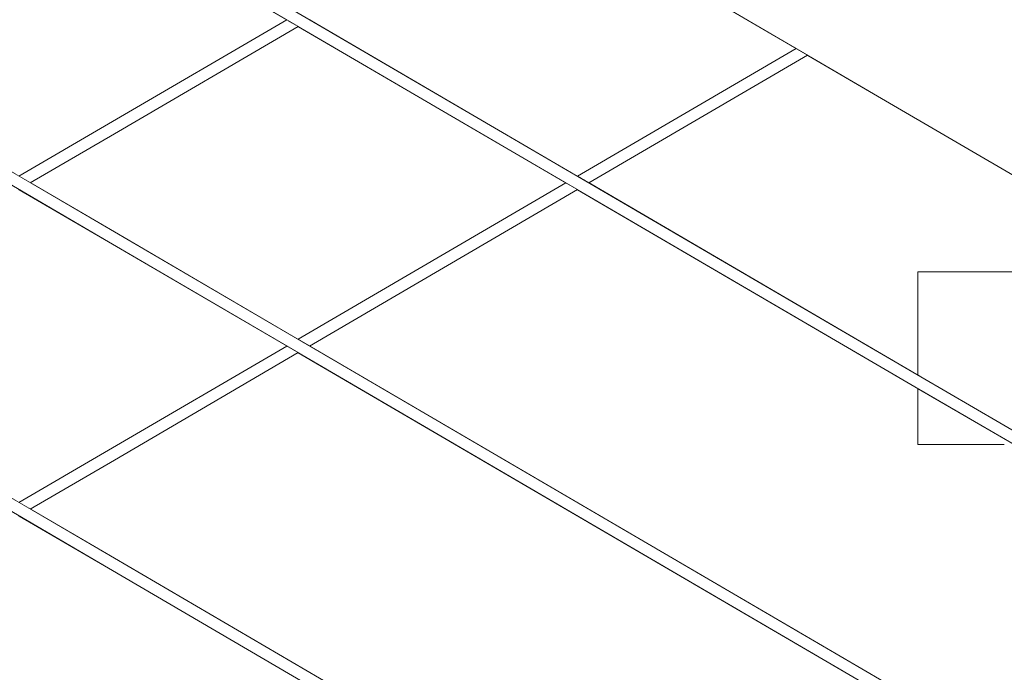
# Model space of a CAD drawing. Header units: millimetres. Extents: x -126680 to -83680, y 18016 to 39016.
# Tile 47 of 121: x -110021 to -109679, y 27864 to 28091. Entities that reach past the tile are written whole.
import ezdxf

# ---------------------------------------------------------------- set-up
doc = ezdxf.new("R2010")
doc.units = ezdxf.units.MM
doc.header["$MEASUREMENT"] = 0
doc.linetypes.add('Wipeout_Contour', pattern=[1000, 0, -1000])
doc.layers.add('Nowe_Konstrukcja - Schody', color=7, linetype='Continuous')
doc.layers.add('Nowe_Konstrukcja - Ściany zew', color=7, linetype='Continuous')
doc.layers.add('Nowe_Konstrukcja - Schody_Nr_pióra__101', color=250, linetype='Continuous', lineweight=13, true_color=0x333333)
doc.layers.add('Nowe_Konstrukcja - Schody_Nr_pióra__3', color=7, linetype='Continuous', lineweight=13)

msp = doc.modelspace()

# ---------------------------------------------------------------- wipeouts: each hides what was drawn before it
at = {"color": 254, "linetype": 'Wipeout_Contour', "lineweight": 0, "ltscale": 454202.450832}
msp.add_wipeout([(-110021.13, 28145.12), (-110114.13, 28090.77), (-110021.13, 28036.42), (-109928.13, 28090.77)], dxfattribs=at).dxf.layer = 'Nowe_Konstrukcja - Ściany zew'
at = {"color": 254, "linetype": 'Wipeout_Contour', "lineweight": 0, "ltscale": 454090.515189}
msp.add_wipeout([(-110021.13, 28031.78), (-110114.13, 27977.43), (-110021.13, 27923.08), (-109928.13, 27977.43)], dxfattribs=at).dxf.layer = 'Nowe_Konstrukcja - Ściany zew'
at = {"color": 254, "linetype": 'Wipeout_Contour', "lineweight": 0, "ltscale": 567354.004393}
msp.add_wipeout([(-110114.13, 27864.1), (-109988.98, 27790.96), (-109988.98, 27839.55), (-109886.12, 27839.55), (-110021.13, 27918.45)], dxfattribs=at).dxf.layer = 'Nowe_Konstrukcja - Ściany zew'

# ---------------------------------------------------------------- next in the draw order: wipeouts: each hides what was drawn before it
at = {"color": 254, "linetype": 'Wipeout_Contour', "lineweight": 0, "ltscale": 453770.597775}
msp.add_wipeout([(-109924.17, 28088.45), (-110017.16, 28034.1), (-109924.17, 27979.75), (-109831.17, 28034.1)], dxfattribs=at).dxf.layer = 'Nowe_Konstrukcja - Ściany zew'
at = {"color": 254, "linetype": 'Wipeout_Contour', "lineweight": 0, "ltscale": 453452.562154}
msp.add_wipeout([(-110017.16, 27920.77), (-109878.2, 27839.55), (-109692.2, 27839.55), (-109924.17, 27975.12)], dxfattribs=at).dxf.layer = 'Nowe_Konstrukcja - Ściany zew'

# ---------------------------------------------------------------- next in the draw order: wipeouts: each hides what was drawn before it
at = {"color": 254, "linetype": 'Wipeout_Contour', "lineweight": 0, "ltscale": 454092.679721}
msp.add_wipeout([(-110020.55, 28036.08), (-110019.15, 28035.26), (-109988.98, 28052.89), (-109989.69, 28054.11)], dxfattribs=at).dxf.layer = 'Nowe_Konstrukcja - Schody'
at = {"color": 254, "linetype": 'Wipeout_Contour', "lineweight": 0, "ltscale": 453980.901503}
msp.add_wipeout([(-110020.55, 27922.74), (-110019.15, 27921.93), (-109988.98, 27939.56), (-109989.69, 27940.78)], dxfattribs=at).dxf.layer = 'Nowe_Konstrukcja - Schody'
at = {"color": 254, "linetype": 'Wipeout_Contour', "lineweight": 0, "ltscale": 453479.052908}
msp.add_wipeout([(-109920.2, 28090.77), (-109827.2, 28036.42), (-109751.29, 28080.78), (-109844.29, 28135.13)], dxfattribs=at).dxf.layer = 'Nowe_Konstrukcja - Ściany zew'
at = {"color": 254, "linetype": 'Wipeout_Contour', "lineweight": 0, "ltscale": 792704.475038}
msp.add_wipeout([(-109920.2, 27977.43), (-109684.27, 27839.55), (-109678.98, 27839.55), (-109678.98, 27943.19), (-109708.98, 27943.19), (-109708.98, 27962.69), (-109827.2, 28031.78)], dxfattribs=at).dxf.layer = 'Nowe_Konstrukcja - Ściany zew'

# ---------------------------------------------------------------- next in the draw order: wipeouts: each hides what was drawn before it
at = {"color": 254, "linetype": 'Wipeout_Contour', "lineweight": 0, "ltscale": 454087.573191}
msp.add_wipeout([(-110019.15, 28035.26), (-110017.75, 28034.44), (-109988.27, 28051.67), (-109988.98, 28052.89)], dxfattribs=at).dxf.layer = 'Nowe_Konstrukcja - Schody'
at = {"color": 254, "linetype": 'Wipeout_Contour', "lineweight": 0, "ltscale": 453557.80011}
msp.add_wipeout([(-109830.59, 28033.76), (-109923.59, 27979.41), (-109922.18, 27978.59), (-109829.18, 28032.94)], dxfattribs=at).dxf.layer = 'Nowe_Konstrukcja - Schody'
at = {"color": 254, "linetype": 'Wipeout_Contour', "lineweight": 0, "ltscale": 453975.797823}
msp.add_wipeout([(-110019.15, 27921.93), (-110017.75, 27921.11), (-109988.27, 27938.33), (-109988.98, 27939.56)], dxfattribs=at).dxf.layer = 'Nowe_Konstrukcja - Schody'
at = {"color": 254, "linetype": 'Wipeout_Contour', "lineweight": 0, "ltscale": 566210.040862}
msp.add_wipeout([(-109747.33, 28078.46), (-109823.24, 28034.1), (-109708.98, 27967.33), (-109708.98, 28003.19), (-109618.53, 28003.19)], dxfattribs=at).dxf.layer = 'Nowe_Konstrukcja - Ściany zew'

# ---------------------------------------------------------------- next in the draw order: wipeouts: each hides what was drawn before it
at = {"color": 254, "linetype": 'Wipeout_Contour', "lineweight": 0, "ltscale": 454083.952818}
msp.add_wipeout([(-110017.75, 28034.44), (-110017.16, 28034.1), (-109987.97, 28051.16), (-109988.27, 28051.67)], dxfattribs=at).dxf.layer = 'Nowe_Konstrukcja - Schody'
at = {"color": 254, "linetype": 'Wipeout_Contour', "lineweight": 0, "ltscale": 453551.559026}
msp.add_wipeout([(-109829.18, 28032.94), (-109922.18, 27978.59), (-109920.78, 27977.77), (-109827.78, 28032.12)], dxfattribs=at).dxf.layer = 'Nowe_Konstrukcja - Schody'
at = {"color": 254, "linetype": 'Wipeout_Contour', "lineweight": 0, "ltscale": 453972.179409}
msp.add_wipeout([(-109988.27, 27938.33), (-110017.75, 27921.11), (-110017.16, 27920.77), (-109987.97, 27937.83)], dxfattribs=at).dxf.layer = 'Nowe_Konstrukcja - Schody'
at = {"color": 254, "linetype": 'Wipeout_Contour', "lineweight": 0, "ltscale": 904094.797211}
msp.add_wipeout([(-109697.78, 28107.42), (-109519.43, 28003.19), (-109398.98, 28003.19), (-109398.98, 28106.83), (-109428.98, 28106.83), (-109428.98, 28166.83), (-109393.98, 28166.83), (-109393.98, 28284.97)], dxfattribs=at).dxf.layer = 'Nowe_Konstrukcja - Ściany zew'

# ---------------------------------------------------------------- next in the draw order: wipeouts: each hides what was drawn before it
at = {"color": 254, "linetype": 'Wipeout_Contour', "lineweight": 0, "ltscale": 452389.90298}
msp.add_wipeout([(-109720.63, 28065.07), (-109721.59, 28063.43), (-109441.59, 27899.79), (-109440.63, 27901.43)], dxfattribs=at).dxf.layer = 'Nowe_Konstrukcja - Schody'
at = {"color": 254, "linetype": 'Wipeout_Contour', "lineweight": 0, "ltscale": 454096.281543}
msp.add_wipeout([(-109989.99, 28054.62), (-110021.13, 28036.42), (-110020.55, 28036.08), (-109989.69, 28054.11)], dxfattribs=at).dxf.layer = 'Nowe_Konstrukcja - Schody'
at = {"color": 254, "linetype": 'Wipeout_Contour', "lineweight": 0, "ltscale": 453547.145919}
msp.add_wipeout([(-109920.78, 27977.77), (-109920.2, 27977.43), (-109827.2, 28031.78), (-109827.78, 28032.12)], dxfattribs=at).dxf.layer = 'Nowe_Konstrukcja - Schody'
at = {"color": 254, "linetype": 'Wipeout_Contour', "lineweight": 0, "ltscale": 453984.501338}
msp.add_wipeout([(-110021.13, 27923.08), (-110020.55, 27922.74), (-109989.69, 27940.78), (-109989.99, 27941.28)], dxfattribs=at).dxf.layer = 'Nowe_Konstrukcja - Schody'

# ---------------------------------------------------------------- next in the draw order: wipeouts: each hides what was drawn before it
at = {"color": 254, "linetype": 'Wipeout_Contour', "lineweight": 0, "ltscale": 452385.872157}
msp.add_wipeout([(-109717.9, 28069.75), (-109720.63, 28065.07), (-109440.63, 27901.43), (-109437.9, 27906.11)], dxfattribs=at).dxf.layer = 'Nowe_Konstrukcja - Schody'
at = {"color": 254, "linetype": 'Wipeout_Contour', "lineweight": 0, "ltscale": 453562.213232}
msp.add_wipeout([(-109924.17, 27979.75), (-109923.59, 27979.41), (-109830.59, 28033.76), (-109831.17, 28034.1)], dxfattribs=at).dxf.layer = 'Nowe_Konstrukcja - Schody'
at = {"color": 254, "linetype": 'Wipeout_Contour', "lineweight": 0, "ltscale": 453827.385133}
msp.add_wipeout([(-109927.55, 27977.1), (-109989.69, 27940.78), (-109988.98, 27939.56), (-109926.15, 27976.28)], dxfattribs=at).dxf.layer = 'Nowe_Konstrukcja - Schody'

# ---------------------------------------------------------------- next in the draw order: wipeouts: each hides what was drawn before it
at = {"color": 254, "linetype": 'Wipeout_Contour', "lineweight": 0, "ltscale": 453637.167892}
msp.add_wipeout([(-109721.59, 28063.43), (-109720.63, 28065.07), (-110000.63, 28228.71), (-110001.59, 28227.06)], dxfattribs=at).dxf.layer = 'Nowe_Konstrukcja - Schody'
at = {"color": 254, "linetype": 'Wipeout_Contour', "lineweight": 0, "ltscale": 452378.425237}
msp.add_wipeout([(-109713.81, 28076.75), (-109717.9, 28069.75), (-109437.9, 27906.11), (-109433.81, 27913.11)], dxfattribs=at).dxf.layer = 'Nowe_Konstrukcja - Schody'
at = {"color": 254, "linetype": 'Wipeout_Contour', "lineweight": 0, "ltscale": 453822.280586}
msp.add_wipeout([(-109988.98, 27939.56), (-109988.27, 27938.33), (-109924.75, 27975.46), (-109926.15, 27976.28)], dxfattribs=at).dxf.layer = 'Nowe_Konstrukcja - Schody'

# ---------------------------------------------------------------- next in the draw order: wipeouts: each hides what was drawn before it
at = {"color": 254, "linetype": 'Wipeout_Contour', "lineweight": 0, "ltscale": 453633.148132}
msp.add_wipeout([(-109720.63, 28065.07), (-109717.9, 28069.75), (-109997.9, 28233.38), (-110000.63, 28228.71)], dxfattribs=at).dxf.layer = 'Nowe_Konstrukcja - Schody'
at = {"color": 254, "linetype": 'Wipeout_Contour', "lineweight": 0, "ltscale": 452368.697474}
msp.add_wipeout([(-109713.81, 28076.75), (-109433.81, 27913.11), (-109428.98, 27921.37), (-109708.98, 28085.01)], dxfattribs=at).dxf.layer = 'Nowe_Konstrukcja - Schody'
at = {"color": 254, "linetype": 'Wipeout_Contour', "lineweight": 0, "ltscale": 453818.675605}
msp.add_wipeout([(-109924.75, 27975.46), (-109988.27, 27938.33), (-109987.97, 27937.83), (-109924.17, 27975.12)], dxfattribs=at).dxf.layer = 'Nowe_Konstrukcja - Schody'

# ---------------------------------------------------------------- next in the draw order: wipeouts: each hides what was drawn before it
at = {"color": 254, "linetype": 'Wipeout_Contour', "lineweight": 0, "ltscale": 453625.721666}
msp.add_wipeout([(-109717.9, 28069.75), (-109713.81, 28076.75), (-109993.81, 28240.39), (-109997.9, 28233.38)], dxfattribs=at).dxf.layer = 'Nowe_Konstrukcja - Schody'
at = {"color": 254, "linetype": 'Wipeout_Contour', "lineweight": 0, "ltscale": 452358.171008}
msp.add_wipeout([(-109428.98, 27921.37), (-109424.15, 27929.63), (-109704.15, 28093.27), (-109708.98, 28085.01)], dxfattribs=at).dxf.layer = 'Nowe_Konstrukcja - Schody'
at = {"color": 254, "linetype": 'Wipeout_Contour', "lineweight": 0, "ltscale": 453830.999238}
msp.add_wipeout([(-109989.99, 27941.28), (-109989.69, 27940.78), (-109927.55, 27977.1), (-109928.13, 27977.43)], dxfattribs=at).dxf.layer = 'Nowe_Konstrukcja - Schody'

# ---------------------------------------------------------------- next in the draw order: wipeouts: each hides what was drawn before it
at = {"color": 254, "linetype": 'Wipeout_Contour', "lineweight": 0, "ltscale": 453616.020667}
msp.add_wipeout([(-109713.81, 28076.75), (-109708.98, 28085.01), (-109988.98, 28248.65), (-109993.81, 28240.39)], dxfattribs=at).dxf.layer = 'Nowe_Konstrukcja - Schody'
at = {"color": 254, "linetype": 'Wipeout_Contour', "lineweight": 0, "ltscale": 452348.448358}
msp.add_wipeout([(-109424.15, 27929.63), (-109420.06, 27936.64), (-109700.06, 28100.27), (-109704.15, 28093.27)], dxfattribs=at).dxf.layer = 'Nowe_Konstrukcja - Schody'
at = {"color": 254, "linetype": 'Wipeout_Contour', "lineweight": 0, "ltscale": 454405.44868}
msp.add_wipeout([(-109989.99, 27786.92), (-109989.69, 27787.43), (-110269.73, 27951.08), (-110270.03, 27950.58)], dxfattribs=at).dxf.layer = 'Nowe_Konstrukcja - Schody'

# ---------------------------------------------------------------- next in the draw order: wipeouts: each hides what was drawn before it
at = {"color": 254, "linetype": 'Wipeout_Contour', "lineweight": 0, "ltscale": 453605.523115}
msp.add_wipeout([(-109984.15, 28256.91), (-109988.98, 28248.65), (-109708.98, 28085.01), (-109704.15, 28093.27)], dxfattribs=at).dxf.layer = 'Nowe_Konstrukcja - Schody'
at = {"color": 254, "linetype": 'Wipeout_Contour', "lineweight": 0, "ltscale": 452341.008612}
msp.add_wipeout([(-109420.06, 27936.64), (-109417.33, 27941.31), (-109697.33, 28104.95), (-109700.06, 28100.27)], dxfattribs=at).dxf.layer = 'Nowe_Konstrukcja - Schody'
at = {"color": 254, "linetype": 'Wipeout_Contour', "lineweight": 0, "ltscale": 453266.216557}
msp.add_wipeout([(-109826.62, 28036.08), (-109825.22, 28035.26), (-109749.31, 28079.62), (-109750.71, 28080.44)], dxfattribs=at).dxf.layer = 'Nowe_Konstrukcja - Schody'
at = {"color": 254, "linetype": 'Wipeout_Contour', "lineweight": 0, "ltscale": 454402.652998}
msp.add_wipeout([(-109988.98, 27788.65), (-109988.27, 27789.87), (-110268.24, 27953.49), (-110268.98, 27952.28)], dxfattribs=at).dxf.layer = 'Nowe_Konstrukcja - Schody'

# ---------------------------------------------------------------- next in the draw order: wipeouts: each hides what was drawn before it
at = {"color": 254, "linetype": 'Wipeout_Contour', "lineweight": 0, "ltscale": 452336.982836}
msp.add_wipeout([(-109417.33, 27941.31), (-109416.37, 27942.96), (-109696.37, 28106.59), (-109697.33, 28104.95)], dxfattribs=at).dxf.layer = 'Nowe_Konstrukcja - Schody'
at = {"color": 254, "linetype": 'Wipeout_Contour', "lineweight": 0, "ltscale": 453939.30974}
msp.add_wipeout([(-109927.55, 28090.43), (-109989.69, 28054.11), (-109988.98, 28052.89), (-109926.15, 28089.61)], dxfattribs=at).dxf.layer = 'Nowe_Konstrukcja - Schody'
at = {"color": 254, "linetype": 'Wipeout_Contour', "lineweight": 0, "ltscale": 453259.974338}
msp.add_wipeout([(-109825.22, 28035.26), (-109823.82, 28034.44), (-109747.91, 28078.8), (-109749.31, 28079.62)], dxfattribs=at).dxf.layer = 'Nowe_Konstrukcja - Schody'
at = {"color": 254, "linetype": 'Wipeout_Contour', "lineweight": 0, "ltscale": 454401.494916}
msp.add_wipeout([(-109988.27, 27789.87), (-109987.97, 27790.37), (-110267.93, 27953.98), (-110268.24, 27953.49)], dxfattribs=at).dxf.layer = 'Nowe_Konstrukcja - Schody'

# ---------------------------------------------------------------- next in the draw order: wipeouts: each hides what was drawn before it
at = {"color": 254, "linetype": 'Wipeout_Contour', "lineweight": 0, "ltscale": 453934.202377}
msp.add_wipeout([(-109988.98, 28052.89), (-109988.27, 28051.67), (-109924.75, 28088.79), (-109926.15, 28089.61)], dxfattribs=at).dxf.layer = 'Nowe_Konstrukcja - Schody'
at = {"color": 254, "linetype": 'Wipeout_Contour', "lineweight": 0, "ltscale": 453255.560437}
msp.add_wipeout([(-109823.82, 28034.44), (-109823.24, 28034.1), (-109747.33, 28078.46), (-109747.91, 28078.8)], dxfattribs=at).dxf.layer = 'Nowe_Konstrukcja - Schody'
at = {"color": 254, "linetype": 'Wipeout_Contour', "lineweight": 0, "ltscale": 453270.23605}
msp.add_wipeout([(-109709.99, 27736.62), (-109709.69, 27737.12), (-109989.69, 27900.76), (-109989.99, 27900.25)], dxfattribs=at).dxf.layer = 'Nowe_Konstrukcja - Schody'

# ---------------------------------------------------------------- next in the draw order: wipeouts: each hides what was drawn before it
at = {"color": 254, "linetype": 'Wipeout_Contour', "lineweight": 0, "ltscale": 453930.595406}
msp.add_wipeout([(-109924.75, 28088.79), (-109988.27, 28051.67), (-109987.97, 28051.16), (-109924.17, 28088.45)], dxfattribs=at).dxf.layer = 'Nowe_Konstrukcja - Schody'
at = {"color": 254, "linetype": 'Wipeout_Contour', "lineweight": 0, "ltscale": 453270.630496}
msp.add_wipeout([(-109827.2, 28036.42), (-109826.62, 28036.08), (-109750.71, 28080.44), (-109751.29, 28080.78)], dxfattribs=at).dxf.layer = 'Nowe_Konstrukcja - Schody'
at = {"color": 254, "linetype": 'Wipeout_Contour', "lineweight": 0, "ltscale": 453267.559509}
msp.add_wipeout([(-109988.27, 27903.2), (-109988.98, 27901.98), (-109708.98, 27738.34), (-109708.27, 27739.56)], dxfattribs=at).dxf.layer = 'Nowe_Konstrukcja - Schody'

# ---------------------------------------------------------------- next in the draw order: wipeouts: each hides what was drawn before it
at = {"color": 254, "linetype": 'Wipeout_Contour', "lineweight": 0, "ltscale": 453942.925825}
msp.add_wipeout([(-109989.99, 28054.62), (-109989.69, 28054.11), (-109927.55, 28090.43), (-109928.13, 28090.77)], dxfattribs=at).dxf.layer = 'Nowe_Konstrukcja - Schody'
at = {"color": 254, "linetype": 'Wipeout_Contour', "lineweight": 0, "ltscale": 453266.450897}
msp.add_wipeout([(-109987.97, 27903.71), (-109988.27, 27903.2), (-109708.27, 27739.56), (-109707.97, 27740.07)], dxfattribs=at).dxf.layer = 'Nowe_Konstrukcja - Schody'

# ---------------------------------------------------------------- next in the draw order: wipeouts: each hides what was drawn before it
at = {"color": 254, "linetype": 'Wipeout_Contour', "lineweight": 0, "ltscale": 454516.873904}
msp.add_wipeout([(-109989.99, 27900.25), (-109989.69, 27900.76), (-110269.73, 28064.41), (-110270.03, 28063.91)], dxfattribs=at).dxf.layer = 'Nowe_Konstrukcja - Schody'

# ---------------------------------------------------------------- next in the draw order: wipeouts: each hides what was drawn before it
at = {"color": 254, "linetype": 'Wipeout_Contour', "lineweight": 0, "ltscale": 454514.087162}
msp.add_wipeout([(-109988.98, 27901.98), (-109988.27, 27903.2), (-110268.24, 28066.82), (-110268.98, 28065.62)], dxfattribs=at).dxf.layer = 'Nowe_Konstrukcja - Schody'

# ---------------------------------------------------------------- next in the draw order: wipeouts: each hides what was drawn before it
at = {"color": 254, "linetype": 'Wipeout_Contour', "lineweight": 0, "ltscale": 454512.932783}
msp.add_wipeout([(-109988.27, 27903.2), (-109987.97, 27903.71), (-110267.93, 28067.32), (-110268.24, 28066.82)], dxfattribs=at).dxf.layer = 'Nowe_Konstrukcja - Schody'

# ---------------------------------------------------------------- next in the draw order: wipeouts: each hides what was drawn before it
at = {"color": 254, "linetype": 'Wipeout_Contour', "lineweight": 0, "ltscale": 453381.739035}
msp.add_wipeout([(-109709.99, 27849.95), (-109709.69, 27850.46), (-109989.69, 28014.09), (-109989.99, 28013.59)], dxfattribs=at).dxf.layer = 'Nowe_Konstrukcja - Schody'

# ---------------------------------------------------------------- next in the draw order: wipeouts: each hides what was drawn before it
at = {"color": 254, "linetype": 'Wipeout_Contour', "lineweight": 0, "ltscale": 453379.071489}
msp.add_wipeout([(-109988.27, 28016.53), (-109988.98, 28015.31), (-109708.98, 27851.68), (-109708.27, 27852.9)], dxfattribs=at).dxf.layer = 'Nowe_Konstrukcja - Schody'

# ---------------------------------------------------------------- next in the draw order: linework, layer by layer
at = {"layer": 'Nowe_Konstrukcja - Schody_Nr_pióra__101', "color": 250, "linetype": 'Continuous', "lineweight": 13, "true_color": 0x333333}
msp.add_line((-110021.13, 27923.08), (-109989.99, 27941.28), dxfattribs=at)

# ---------------------------------------------------------------- next in the draw order: wipeouts: each hides what was drawn before it
at = {"color": 254, "linetype": 'Wipeout_Contour', "lineweight": 0, "ltscale": 453377.966602}
msp.add_wipeout([(-109987.97, 28017.04), (-109988.27, 28016.53), (-109708.27, 27852.9), (-109707.97, 27853.4)], dxfattribs=at).dxf.layer = 'Nowe_Konstrukcja - Schody'

# ---------------------------------------------------------------- next in the draw order: linework, layer by layer
at = {"layer": 'Nowe_Konstrukcja - Schody_Nr_pióra__101', "color": 250, "linetype": 'Continuous', "lineweight": 13, "true_color": 0x333333}
msp.add_line((-110017.16, 27920.77), (-109987.97, 27937.83), dxfattribs=at)

# ---------------------------------------------------------------- next in the draw order: wipeouts: each hides what was drawn before it
at = {"color": 254, "linetype": 'Wipeout_Contour', "lineweight": 0, "ltscale": 454628.723862}
msp.add_wipeout([(-109989.99, 28013.59), (-109989.69, 28014.09), (-110269.73, 28177.75), (-110270.03, 28177.25)], dxfattribs=at).dxf.layer = 'Nowe_Konstrukcja - Schody'
at = {"color": 254, "linetype": 'Wipeout_Contour', "lineweight": 0, "ltscale": 452246.701862}
msp.add_wipeout([(-109709.69, 27963.79), (-109709.99, 27963.28), (-109429.99, 27799.65), (-109429.69, 27800.15)], dxfattribs=at).dxf.layer = 'Nowe_Konstrukcja - Schody'

# ---------------------------------------------------------------- next in the draw order: wipeouts: each hides what was drawn before it
at = {"color": 254, "linetype": 'Wipeout_Contour', "lineweight": 0, "ltscale": 454625.946059}
msp.add_wipeout([(-109988.98, 28015.31), (-109988.27, 28016.53), (-110268.24, 28180.15), (-110268.98, 28178.95)], dxfattribs=at).dxf.layer = 'Nowe_Konstrukcja - Schody'
at = {"color": 254, "linetype": 'Wipeout_Contour', "lineweight": 0, "ltscale": 452244.035971}
msp.add_wipeout([(-109428.98, 27801.37), (-109428.27, 27802.59), (-109708.27, 27966.23), (-109708.98, 27965.01)], dxfattribs=at).dxf.layer = 'Nowe_Konstrukcja - Schody'

# ---------------------------------------------------------------- next in the draw order: linework, layer by layer
at = {"layer": 'Nowe_Konstrukcja - Schody_Nr_pióra__101', "color": 250, "linetype": 'Continuous', "lineweight": 13, "true_color": 0x333333}
msp.add_line((-109709.99, 27736.62), (-109989.99, 27900.25), dxfattribs=at)

# ---------------------------------------------------------------- next in the draw order: wipeouts: each hides what was drawn before it
at = {"color": 254, "linetype": 'Wipeout_Contour', "lineweight": 0, "ltscale": 454624.795382}
msp.add_wipeout([(-109988.27, 28016.53), (-109987.97, 28017.04), (-110267.93, 28180.65), (-110268.24, 28180.15)], dxfattribs=at).dxf.layer = 'Nowe_Konstrukcja - Schody'
at = {"color": 254, "linetype": 'Wipeout_Contour', "lineweight": 0, "ltscale": 452242.931764}
msp.add_wipeout([(-109428.27, 27802.59), (-109427.97, 27803.1), (-109707.97, 27966.74), (-109708.27, 27966.23)], dxfattribs=at).dxf.layer = 'Nowe_Konstrukcja - Schody'

# ---------------------------------------------------------------- next in the draw order: linework, layer by layer
at = {"layer": 'Nowe_Konstrukcja - Schody_Nr_pióra__101', "color": 250, "linetype": 'Continuous', "lineweight": 13, "true_color": 0x333333}
msp.add_line((-109707.97, 27740.07), (-109987.97, 27903.71), dxfattribs=at)

# ---------------------------------------------------------------- next in the draw order: wipeouts: each hides what was drawn before it
at = {"color": 254, "linetype": 'Wipeout_Contour', "lineweight": 0, "ltscale": 453493.667778}
msp.add_wipeout([(-109709.99, 27963.28), (-109709.69, 27963.79), (-109989.69, 28127.43), (-109989.99, 28126.92)], dxfattribs=at).dxf.layer = 'Nowe_Konstrukcja - Schody'

# ---------------------------------------------------------------- next in the draw order: wipeouts: each hides what was drawn before it
at = {"color": 254, "linetype": 'Wipeout_Contour', "lineweight": 0, "ltscale": 453491.009225}
msp.add_wipeout([(-109988.27, 28129.87), (-109988.98, 28128.65), (-109708.98, 27965.01), (-109708.27, 27966.23)], dxfattribs=at).dxf.layer = 'Nowe_Konstrukcja - Schody'

# ---------------------------------------------------------------- next in the draw order: linework, layer by layer
at = {"layer": 'Nowe_Konstrukcja - Schody_Nr_pióra__101', "color": 250, "linetype": 'Continuous', "lineweight": 13, "true_color": 0x333333}
for p, q in [((-109989.99, 28013.59), (-110270.03, 28177.25)), ((-109989.99, 27900.25), (-110270.03, 28063.91)), ((-110021.13, 28036.42), (-109989.99, 28054.62))]:
    msp.add_line(p, q, dxfattribs=at)

# ---------------------------------------------------------------- next in the draw order: wipeouts: each hides what was drawn before it
at = {"color": 254, "linetype": 'Wipeout_Contour', "lineweight": 0, "ltscale": 453489.908063}
msp.add_wipeout([(-109987.97, 28130.37), (-109988.27, 28129.87), (-109708.27, 27966.23), (-109707.97, 27966.74)], dxfattribs=at).dxf.layer = 'Nowe_Konstrukcja - Schody'

# ---------------------------------------------------------------- next in the draw order: linework, layer by layer
at = {"layer": 'Nowe_Konstrukcja - Schody_Nr_pióra__101', "color": 250, "linetype": 'Continuous', "lineweight": 13, "true_color": 0x333333}
for p, q in [((-109721.59, 28063.43), (-110001.59, 28227.06)), ((-109987.97, 28017.04), (-110267.93, 28180.65)), ((-109989.99, 28054.62), (-109928.13, 28090.77)), ((-109987.97, 28051.16), (-109924.17, 28088.45)), ((-109827.2, 28036.42), (-109751.29, 28080.78)), ((-109823.24, 28034.1), (-109747.33, 28078.46)), ((-109987.97, 27903.71), (-110267.93, 28067.32)), ((-110017.16, 28034.1), (-109987.97, 28051.16)), ((-109924.17, 27979.75), (-109831.17, 28034.1)), ((-109920.2, 27977.43), (-109827.2, 28031.78)), ((-109989.99, 27941.28), (-109928.13, 27977.43)), ((-109987.97, 27937.83), (-109924.17, 27975.12))]:
    msp.add_line(p, q, dxfattribs=at)

# ---------------------------------------------------------------- next in the draw order: wipeouts: each hides what was drawn before it
at = {"color": 254, "linetype": 'Wipeout_Contour', "lineweight": 0, "ltscale": 565778.35782}
msp.add_wipeout([(-109708.98, 28003.19), (-109708.98, 27967.33), (-109667.69, 27943.19), (-109515.86, 27943.19), (-109618.53, 28003.19)], dxfattribs=at).dxf.layer = 'Nowe_Konstrukcja - Schody'

# ---------------------------------------------------------------- next in the draw order: linework, layer by layer
at = {"layer": 'Nowe_Konstrukcja - Schody_Nr_pióra__101', "color": 250, "linetype": 'Continuous', "lineweight": 13, "true_color": 0x333333}
msp.add_line((-109707.97, 27966.74), (-109987.97, 28130.37), dxfattribs=at)
at = {"layer": 'Nowe_Konstrukcja - Schody_Nr_pióra__3', "color": 7, "linetype": 'Continuous', "lineweight": 13}
for p, q in [((-109708.98, 28003.19), (-109618.53, 28003.19)), ((-109708.98, 27967.33), (-109708.98, 28003.19))]:
    msp.add_line(p, q, dxfattribs=at)

# ---------------------------------------------------------------- next in the draw order: wipeouts: each hides what was drawn before it
at = {"color": 254, "linetype": 'Wipeout_Contour', "lineweight": 0, "ltscale": 339606.884728}
msp.add_wipeout([(-109708.98, 27962.69), (-109708.98, 27943.19), (-109675.61, 27943.19)], dxfattribs=at).dxf.layer = 'Nowe_Konstrukcja - Schody'

# ---------------------------------------------------------------- next in the draw order: linework, layer by layer
at = {"layer": 'Nowe_Konstrukcja - Schody_Nr_pióra__101', "color": 250, "linetype": 'Continuous', "lineweight": 13, "true_color": 0x333333}
for p, q in [((-109709.99, 27963.28), (-109989.99, 28126.92)), ((-109441.59, 27899.79), (-109721.59, 28063.43)), ((-109707.97, 27853.4), (-109987.97, 28017.04)), ((-109709.99, 27849.95), (-109989.99, 28013.59)), ((-109427.97, 27803.1), (-109707.97, 27966.74)), ((-109429.99, 27799.65), (-109709.99, 27963.28))]:
    msp.add_line(p, q, dxfattribs=at)
at = {"layer": 'Nowe_Konstrukcja - Schody_Nr_pióra__3', "color": 7, "linetype": 'Continuous', "lineweight": 13}
for q in [(-109708.98, 27962.69), (-109678.98, 27943.19)]:
    msp.add_line((-109708.98, 27943.19), q, dxfattribs=at)

doc.saveas('drawing.dxf')
